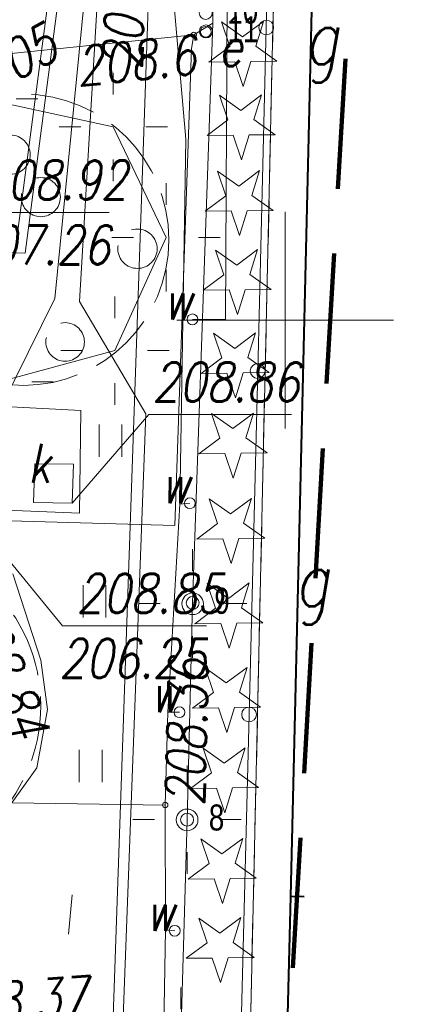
# Model space of a CAD drawing. Extents: x 6591072 to 6591270, y 5674713 to 5675005.
# Tile 35 of 37: x 6591244 to 6591253, y 5674934 to 5674957. Entities that reach past the tile are written whole.
import ezdxf
from ezdxf.enums import TextEntityAlignment as Align

# ---------------------------------------------------------------- set-up
doc = ezdxf.new("R2010")
doc.units = 0
doc.header["$PDMODE"] = 33
doc.header["$PDSIZE"] = 0.3
for name, pattern in [('1', [0]), ('2', [1.5, 1, -0.5]), ('BGT', [0]), ('BPB', [1.5, 1, -0.5]), ('BUD', [0]), ('KOC', [2, 1.5, -0.5]), ('KON', [1.5, 1, -0.5]), ('KOU', [1.5, 1, -0.5]), ('UPE', [0]), ('UPT', [0]), ('UPW', [0])]:
    doc.linetypes.add(name, pattern=pattern)
doc.layers.get('0').update_dxf_attribs({"color": 250, "linetype": 'CONTINUOUS', "lineweight": 100})
for name, color, linetype, lineweight in [('DROGI_L_0', 7, 'KON', 18), ('Dzialki', 7, '1', 18), ('EBUOO_T_1', 250, 'CONTINUOUS', 25), ('EBUPP_L_1', 250, 'BUD', 40), ('Kontury', 90, '1', 18), ('SDRPK_L_2', 7, 'KOC', 18), ('SDRPK_L_5', 7, 'KOC', 18), ('SZOPO_L_0', 7, 'BGT', 18), ('SZZPZ_T_0', 7, 'CONTINUOUS', 18), ('UEEOA_T_3', 1, 'CONTINUOUS', 18), ('UEEOA_T_9', 1, 'CONTINUOUS', 18), ('UEEOC_T_0', 1, 'CONTINUOUS', 18), ('UEEPON_L_0', 1, 'UPE', 18), ('UKKOC_T_3', 36, 'CONTINUOUS', 18), ('UKKOC_T_4', 36, 'CONTINUOUS', 18), ('UKKPA_L_2', 36, '1', 18), ('UTTOC_T_2', 30, 'CONTINUOUS', 18), ('UTTPOM_L_1', 30, 'UPT', 18), ('UWWOA_T_2', 5, 'CONTINUOUS', 18), ('UWWOA_T_7', 5, 'CONTINUOUS', 18), ('UWWOC_T_0', 5, 'CONTINUOUS', 18), ('UWWPL_L_0', 5, 'UPW', 18), ('WUKOS_T_1', 7, 'CONTINUOUS', 18), ('ZAKRES', 250, '2', 100)]:
    doc.layers.add(name, color=color, linetype=linetype, lineweight=lineweight)
doc.layers.add('PARSI', color=7, linetype='CONTINUOUS', lineweight=20, true_color=0x0a0909)
for name, color, linetype, lineweight, plot in [('PP$$O', 209, 'CONTINUOUS', 13, False), ('PPINO', 4, 'CONTINUOUS', 13, False), ('PPINP', 4, 'CONTINUOUS', 13, False)]:
    doc.layers.add(name, color=color, linetype=linetype, lineweight=lineweight, plot=plot)
doc.styles.add('K1_ACAD', font='romans.shx', dxfattribs={"width": 0.8, "oblique": 12})
doc.styles.add('OPIS_PIK', font='txt', dxfattribs={"width": 0.8, "height": 1.2})
doc.styles.get("Standard").update_dxf_attribs({"font": 'Simplex.SHX', "width": 0.75})

# ---------------------------------------------------------------- blocks, each defined once
blk = doc.blocks.new('other_LAT')
at = {"linetype": 'Continuous'}
for p, q in [((0, 0.75), (0, 1.25)), ((-1.25, 0), (-0.75, 0)), ((0.75, 0), (1.25, 0)), ((0, -0.75), (0, -1.25))]:
    blk.add_line(p, q, dxfattribs=at)
blk = doc.blocks.new('other_UGE')
at = {"linetype": 'Continuous'}
blk.add_circle((0, 0), 0.0625, dxfattribs=at)
blk = doc.blocks.new('ARM')
at = {"linetype": 'Continuous'}
blk.add_circle((0, 0), 0.125, dxfattribs=at)
blk = doc.blocks.new('other_UGW')
at = {"linetype": 'Continuous'}
blk.add_circle((0, 0), 0.0625, dxfattribs=at)
blk = doc.blocks.new('other_DIN')
at = {"linetype": 'Continuous'}
for p, q in [((-0.3012, 0.09375), (-0.4937, 0.6621)), ((-0.4937, 0.6621), (-0.0039, 0.31545)), ((-0.0039, 0.31545), (0.4771, 0.67415)), ((0.4771, 0.67415), (0.2988, 0.1012)), ((-0.78225, -0.26495), (-0.3012, 0.09375)), ((0.2988, 0.1012), (0.7886, -0.24545)), ((-0.18225, -0.2575), (-0.78225, -0.26495)), ((0.01025, -0.82585), (-0.18225, -0.2575)), ((0.1886, -0.2529), (0.01025, -0.82585)), ((0.7886, -0.24545), (0.1886, -0.2529))]:
    blk.add_line(p, q, dxfattribs=at)
blk = doc.blocks.new('TRA1')
at = {"linetype": 'Continuous'}
for p, q in [((-0.2625, -0.375), (-0.2625, 0.375)), ((0.2625, -0.375), (0.2625, 0.375))]:
    blk.add_line(p, q, dxfattribs=at)
blk = doc.blocks.new('other_SLS')
at = {"linetype": 'Continuous'}
blk.add_circle((0, 0), 0.25, dxfattribs=at)
blk = doc.blocks.new('mzsk01')
at = {"layer": 'PARSI'}
for p, q in [((0, -5), (0, 5)), ((5, 0), (-5, 0))]:
    blk.add_line(p, q, dxfattribs=at)
blk = doc.blocks.new('PIK_IN')
at = {"layer": 'PPINP'}
blk.add_point((0, 0), dxfattribs=at)
at = {"layer": 'PP$$O', "color": 0, "oblique": 15, "width": 0.8, "flags": 1}
blk.add_attdef('KOD', (1, -1.3), '', height=0.5, dxfattribs=at)
at = {"layer": 'PPINO', "color": 0, "style": 'OPIS_PIK', "width": 0.8}
blk.add_attdef('NR_PKT', (1, -0.5), '', height=1.2, dxfattribs=at)

msp = doc.modelspace()

# ---------------------------------------------------------------- linework, layer by layer
at = {"layer": 'DROGI_L_0', "linetype": 'KON'}
msp.add_arc((6591247.589, 5674956.77), 18.948, 95.0149, 180.4119, dxfattribs=at)
at = {"layer": 'Dzialki'}
msp.add_line((6591248.83, 5674917.26), (6591250.03, 5674970.74), dxfattribs=at)
at = {"layer": 'EBUPP_L_1', "linetype": '1'}
for p, q in [((6591250.129, 5674936.71), (6591250.632, 5674957.856)), ((6591250.026, 5674932.398), (6591250.129, 5674936.71)), ((6591250.44, 5674936.703), (6591250.129, 5674936.71))]:
    msp.add_line(p, q, dxfattribs=at)
at = {"layer": 'Kontury', "linetype": 'KOU'}
msp.add_line((6591248.83, 5674917.26), (6591250.03, 5674970.74), dxfattribs=at)
at = {"layer": 'SDRPK_L_2', "linetype": 'KOC'}
for centre, radius in [((6591243.957, 5674951.856), 3.357), ((6591243.66, 5674953.82), 0.452), ((6591244.36, 5674952.84), 0.451), ((6591246.59, 5674951.65), 0.454), ((6591244.92, 5674949.5), 0.445)]:
    msp.add_circle(centre, radius, dxfattribs=at)
msp.add_arc((6591240.571, 5674941.111), 3.789, 310.269, 43.9233, dxfattribs=at)
at = {"layer": 'SDRPK_L_5', "linetype": 'KOC'}
msp.add_line((6591244.997, 5674935.84), (6591245.08, 5674936.745), dxfattribs=at)
at = {"layer": 'SZOPO_L_0', "linetype": 'BGT'}
for p, q in [((6591249.762, 5674964.677), (6591249.563, 5674956.753)), ((6591249.563, 5674956.753), (6591249.365, 5674948.83)), ((6591249.365, 5674948.83), (6591249.167, 5674940.907)), ((6591249.167, 5674940.907), (6591248.968, 5674932.983))]:
    msp.add_line(p, q, dxfattribs=at)
for centre in [(6591249.563, 5674956.753), (6591249.365, 5674948.83), (6591249.167, 5674940.907)]:
    msp.add_circle(centre, 0.17, dxfattribs=at)
at = {"layer": 'UEEPON_L_0', "linetype": 'UPE'}
for p, q in [((6591248.22, 5674967.71), (6591248.33, 5674956.85)), ((6591247.863, 5674943.474), (6591248.33, 5674956.85)), ((6591248.33, 5674956.85), (6591247.89, 5674956.58)), ((6591247.89, 5674956.58), (6591238.98, 5674955.68)), ((6591247.84, 5674956.27), (6591247.89, 5674956.58)), ((6591247.45, 5674945.27), (6591247.84, 5674956.27)), ((6591243.04, 5674955.11), (6591246.03, 5674954.46)), ((6591246.03, 5674954.46), (6591247.25, 5674951.91)), ((6591247.25, 5674951.91), (6591246.07, 5674949.3)), ((6591246.07, 5674949.3), (6591243.4, 5674948.58)), ((6591241.28, 5674945.44), (6591247.45, 5674945.27)), ((6591247.737, 5674938.482, 208.673), (6591247.863, 5674943.474)), ((6591247.59, 5674933.36), (6591247.737, 5674938.482, 208.673))]:
    msp.add_line(p, q, dxfattribs=at)
at = {"layer": 'UKKOC_T_4', "linetype": 'Continuous'}
for p, q in [((6591245.08, 5674945.78), (6591246.855, 5674947.825)), ((6591246.855, 5674947.825), (6591250.145, 5674947.825)), ((6591242.5, 5674945.83), (6591244.863, 5674942.95)), ((6591244.863, 5674942.95), (6591248.186, 5674942.95))]:
    msp.add_line(p, q, dxfattribs=at)
at = {"layer": 'UKKPA_L_2', "linetype": '1'}
for p, q in [((6591241.5, 5674948.11), (6591245.28, 5674947.92)), ((6591245.28, 5674947.92), (6591245.25, 5674945.55)), ((6591244.19, 5674945.8), (6591244.22, 5674946.69)), ((6591244.22, 5674946.69), (6591245.11, 5674946.68)), ((6591245.11, 5674946.68), (6591245.08, 5674945.78)), ((6591245.08, 5674945.78), (6591244.19, 5674945.8)), ((6591245.25, 5674945.55), (6591241.44, 5674945.71))]:
    msp.add_line(p, q, dxfattribs=at)
at = {"layer": 'UTTPOM_L_1', "linetype": 'UPT'}
for p, q in [((6591246.819, 5674956.781), (6591246.998, 5674961.436)), ((6591245.749, 5674925.801), (6591246.819, 5674956.781))]:
    msp.add_line(p, q, dxfattribs=at)
at = {"layer": 'UWWOC_T_0', "linetype": 'Continuous'}
msp.add_line((6591242.643, 5674952.487), (6591245.933, 5674952.487), dxfattribs=at)
at = {"layer": 'UWWPL_L_0', "linetype": 'UPW'}
for p, q in [((6591243.81, 5674951.95), (6591244.78, 5674959.31)), ((6591244, 5674951.55), (6591244.98, 5674959.1)), ((6591244.68, 5674950.5), (6591245.53, 5674959.06)), ((6591245.76, 5674958.95), (6591245.25, 5674950.43)), ((6591247.71, 5674954.18), (6591247.294, 5674958.933)), ((6591248.66, 5674957.59), (6591248.62, 5674950.02)), ((6591247.57, 5674945.76), (6591247.71, 5674954.18)), ((6591240.36, 5674951.67), (6591244, 5674951.55)), ((6591243.451, 5674948.012), (6591244.68, 5674950.5)), ((6591245.25, 5674950.43), (6591246.78, 5674947.84)), ((6591248.62, 5674950.02), (6591247.86, 5674950.02)), ((6591246.78, 5674947.84), (6591246.18, 5674931.88)), ((6591247.57, 5674945.76), (6591247.8, 5674945.78)), ((6591247.29, 5674940.96), (6591247.57, 5674945.76)), ((6591243.71, 5674944.15), (6591244.36, 5674942.16)), ((6591244.36, 5674942.16), (6591244.51, 5674941.02)), ((6591244.51, 5674941.02), (6591244.27, 5674939.68)), ((6591247.23, 5674938.82), (6591247.29, 5674940.96)), ((6591247.29, 5674940.96), (6591247.56, 5674940.96)), ((6591244.27, 5674939.68), (6591243.69, 5674938.87)), ((6591243.69, 5674938.87), (6591247.23, 5674938.82)), ((6591247.24, 5674935.94), (6591247.23, 5674938.82)), ((6591247.15, 5674930.66), (6591247.24, 5674935.94)), ((6591247.24, 5674935.94), (6591247.45, 5674935.92))]:
    msp.add_line(p, q, dxfattribs=at)
at = {"layer": 'ZAKRES', "linetype": 'BPB', "ltscale": 3}
msp.add_lwpolyline([(6591165.185, 5674987.457), (6591158.691, 5674859.807), (6591109.553, 5674863.045), (6591110.755, 5674725.53), (6591237.72, 5674719.424), (6591252.958, 5674983.187)], close=True, dxfattribs=at)

# ---------------------------------------------------------------- block references
at = {"layer": 'PARSI', "color": 253, "xscale": 0.5, "yscale": 0.5, "zscale": 0.5}
msp.add_blockref('mzsk01', (6591250, 5674950), dxfattribs=at)
at = {"layer": 'PPINP', "linetype": 'ByBlock', "xscale": 0.5, "yscale": 0.5, "zscale": 0.5}
for p, values in [((6591248.165, 5674957.09, 208.92), {'NR_PKT': '10'}), ((6591248.17, 5674956.662, 208.91), {'NR_PKT': '11'}), ((6591247.864, 5674943.48, 208.773), {'NR_PKT': '9'}), ((6591247.737, 5674938.482, 208.673), {'NR_PKT': '8'})]:
    msp.add_blockref('PIK_IN', p, dxfattribs=at).add_auto_attribs(values)
at = {"layer": 'SZZPZ_T_0'}
for name, p in [('other_DIN', (6591249.02, 5674956.218)), ('other_DIN', (6591248.978, 5674954.526)), ('other_DIN', (6591248.933, 5674952.778)), ('other_DIN', (6591248.887, 5674950.956)), ('other_DIN', (6591248.839, 5674949.037)), ('other_DIN', (6591248.792, 5674947.185)), ('TRA1', (6591245.968, 5674947.224)), ('other_DIN', (6591248.742, 5674945.218)), ('TRA1', (6591245.598, 5674943.519)), ('other_DIN', (6591248.693, 5674943.267)), ('other_DIN', (6591248.644, 5674941.319)), ('TRA1', (6591245.51, 5674939.72)), ('other_DIN', (6591248.597, 5674939.467)), ('other_DIN', (6591248.544, 5674937.376)), ('other_DIN', (6591248.498, 5674935.549))]:
    msp.add_blockref(name, p, dxfattribs=at)
at = {"layer": 'SZZPZ_T_0', "color": 253}
for name, p in [('other_DIN', (6591249.02, 5674956.218)), ('other_DIN', (6591248.978, 5674954.526)), ('other_DIN', (6591248.933, 5674952.778)), ('other_DIN', (6591248.887, 5674950.956)), ('other_DIN', (6591248.839, 5674949.037)), ('other_DIN', (6591248.792, 5674947.185)), ('TRA1', (6591245.968, 5674947.224)), ('other_DIN', (6591248.742, 5674945.218)), ('TRA1', (6591245.598, 5674943.519)), ('other_DIN', (6591248.693, 5674943.267)), ('other_DIN', (6591248.644, 5674941.319)), ('TRA1', (6591245.51, 5674939.72)), ('other_DIN', (6591248.597, 5674939.467)), ('other_DIN', (6591248.544, 5674937.376)), ('other_DIN', (6591248.498, 5674935.549))]:
    msp.add_blockref(name, p, dxfattribs=at)
at = {"layer": 'UEEOA_T_9', "color": 253}
for name, p, rotation in [('ARM', (6591248.168, 5674956.653), 348.6199998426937), ('other_LAT', (6591243.04, 5674955.11), 269.9999974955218), ('other_LAT', (6591246.03, 5674954.46), 269.9999974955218), ('other_LAT', (6591247.25, 5674951.91), 269.9999974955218), ('other_LAT', (6591246.07, 5674949.3), 269.9999974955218), ('other_LAT', (6591243.4, 5674948.58), 269.9999974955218), ('other_LAT', (6591247.864, 5674943.467), 269.9999974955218), ('other_LAT', (6591247.736, 5674938.485), 269.9999974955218), ('other_LAT', (6591247.59, 5674933.36), 269.9999974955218)]:
    msp.add_blockref(name, p, dxfattribs=dict(at, rotation=rotation))
at = {"layer": 'UEEOA_T_9', "rotation": 269.9999974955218}
for p in [(6591243.04, 5674955.11), (6591246.03, 5674954.46), (6591247.25, 5674951.91), (6591246.07, 5674949.3), (6591243.4, 5674948.58), (6591247.59, 5674933.36)]:
    msp.add_blockref('other_LAT', p, dxfattribs=at)
at = {"layer": 'UEEOA_T_9', "color": 253}
for p in [(6591247.864, 5674943.461), (6591247.736, 5674938.478)]:
    msp.add_blockref('other_SLS', p, dxfattribs=at)
at = {"layer": 'UEEOC_T_0'}
msp.add_blockref('other_UGE', (6591247.89, 5674956.58), dxfattribs=at)
at = {"layer": 'UEEOC_T_0', "color": 253}
msp.add_blockref('other_UGE', (6591247.89, 5674956.58), dxfattribs=at)
at = {"layer": 'UWWOA_T_7'}
for p in [(6591247.86, 5674950.02), (6591247.8, 5674945.78), (6591247.56, 5674940.96), (6591247.45, 5674935.92)]:
    msp.add_blockref('ARM', p, dxfattribs=at)
at = {"layer": 'UWWOA_T_7', "color": 253}
for p in [(6591247.86, 5674950.02), (6591247.8, 5674945.78), (6591247.56, 5674940.96), (6591247.45, 5674935.92)]:
    msp.add_blockref('ARM', p, dxfattribs=at)
at = {"layer": 'UWWOC_T_0'}
msp.add_blockref('other_UGW', (6591247.23, 5674938.82), dxfattribs=at)
at = {"layer": 'UWWOC_T_0', "color": 253}
msp.add_blockref('other_UGW', (6591247.23, 5674938.82), dxfattribs=at)

# ---------------------------------------------------------------- texts
at = {"layer": 'EBUOO_T_1', "style": 'K1_ACAD', "oblique": 12, "width": 0.8}
for rotation, p in [(2.4021, (6591250.435, 5674955.885)), (2.4011, (6591250.216, 5674943.383))]:
    msp.add_text('g', height=1.25, rotation=rotation, dxfattribs=at).set_placement(p)
at = {"layer": 'UEEOA_T_3', "style": 'K1_ACAD', "oblique": 12, "width": 0.8}
msp.add_text('e', height=0.9, dxfattribs=at).set_placement((6591248.454, 5674956.76), align=Align.TOP_LEFT)
at = {"layer": 'UEEOC_T_0', "style": 'K1_ACAD', "oblique": 12, "width": 0.8}
msp.add_text('208.6', height=0.9, rotation=5.804, dxfattribs=at).set_placement((6591247.89, 5674956.58), align=Align.TOP_RIGHT)
at = {"layer": 'UKKOC_T_3', "style": 'K1_ACAD', "oblique": 12, "width": 0.8}
msp.add_text('k', height=0.9, dxfattribs=at).set_placement((6591244.584, 5674946.25), align=Align.RIGHT)
at = {"layer": 'UKKOC_T_4', "style": 'K1_ACAD', "oblique": 12, "width": 0.8}
msp.add_text('208.86', height=0.9, dxfattribs=at).set_placement((6591246.936, 5674948.125))
for s, p in [('208.85', (6591245.185, 5674944.15)), ('206.25', (6591244.783, 5674942.65))]:
    msp.add_text(s, height=0.9, dxfattribs=at).set_placement(p, align=Align.TOP_LEFT)
at = {"layer": 'UTTOC_T_2', "style": 'K1_ACAD', "oblique": 12, "width": 0.8}
msp.add_text('208.51', height=0.9, rotation=88.0216, dxfattribs=at).set_placement((6591246.689, 5674955.776))
at = {"layer": 'UWWOA_T_2', "style": 'K1_ACAD', "oblique": 12, "width": 0.8}
for p in [(6591247.86, 5674950.02), (6591247.8, 5674945.78), (6591247.56, 5674940.96), (6591247.45, 5674935.92)]:
    msp.add_text('w', height=0.9, dxfattribs=at).set_placement(p, align=Align.RIGHT)
at = {"layer": 'UWWOC_T_0', "style": 'K1_ACAD', "oblique": 12, "width": 0.8}
for s, p in [('208.92', (6591242.964, 5674953.687)), ('207.26', (6591242.563, 5674952.187))]:
    msp.add_text(s, height=0.9, dxfattribs=at).set_placement(p, align=Align.TOP_LEFT)
for s, rotation, p in [('208.36', 88.394, (6591247.23, 5674938.82)), ('208.37', 4.3223, (6591242.02, 5674934.62))]:
    msp.add_text(s, height=0.9, rotation=rotation, dxfattribs=at).set_placement(p, align=Align.TOP_LEFT)
at = {"layer": 'WUKOS_T_1', "style": 'K1_ACAD', "oblique": 12, "width": 0.8}
msp.add_text('209.05', height=0.9, rotation=28.272, dxfattribs=at).set_placement((6591241.85, 5674954.47))
msp.add_text('208.84', height=0.9, rotation=291.9515, dxfattribs=at).set_placement((6591243.3, 5674943.74), align=Align.TOP_LEFT)

doc.saveas('drawing.dxf')
